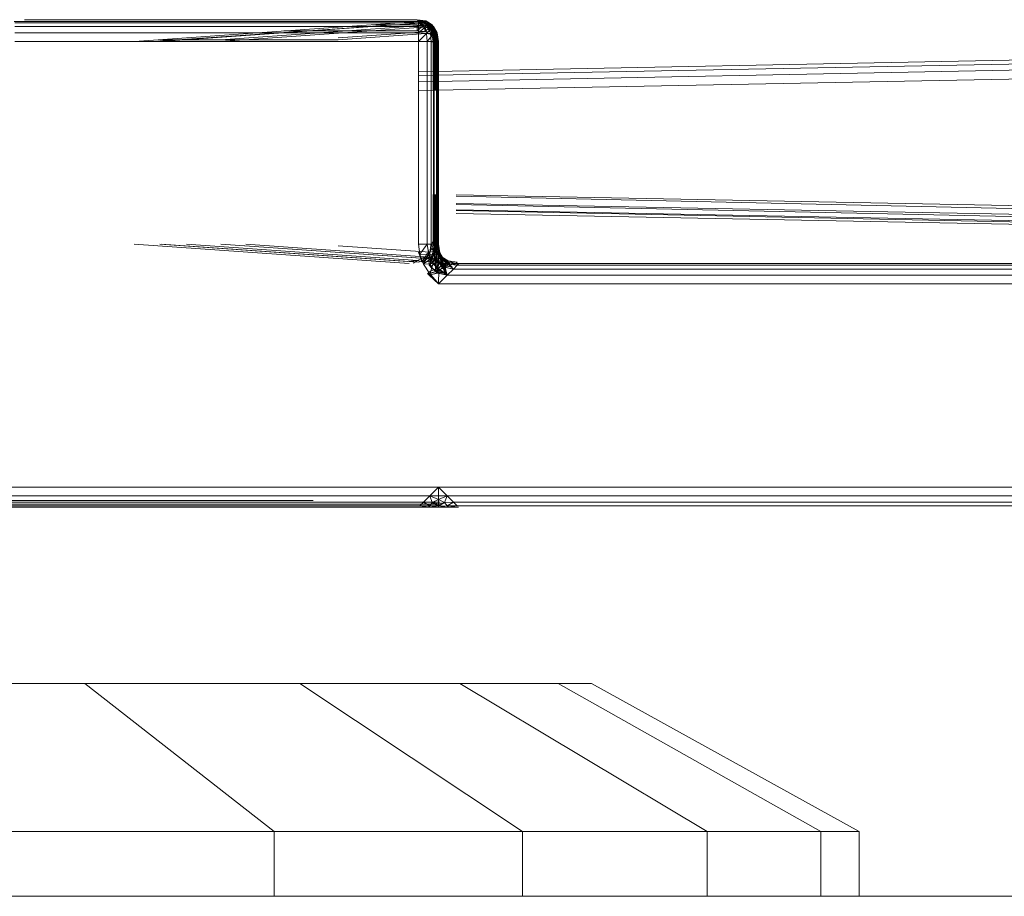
# Model space of a CAD drawing. Header units: millimetres. Extents: x 1 to 3476, y -521 to 159.
# Tile 44 of 130: x 1201 to 1231, y 133 to 159. Entities that reach past the tile are written whole.
import ezdxf

# ---------------------------------------------------------------- set-up
doc = ezdxf.new("R2010")
doc.units = ezdxf.units.MM
doc.layers.add('VG491211CA_dwg', color=8, linetype='Continuous', lineweight=9)

# ---------------------------------------------------------------- blocks, each defined once
blk = doc.blocks.new('VG491211CA_dwg-300031-Północ')
at = {"color": 18, "lineweight": 9}
for p, q in [((-693.946, 158.863), (-706.089, 158.861)), ((-706.072, 158.861), (-693.946, 158.863)), ((-693.946, 158.862), (-706.072, 158.862)), ((-693.946, 158.825), (-706.072, 158.825)), ((-693.986, 158.916), (-705.774, 158.915)), ((-693.986, 158.916), (-705.741, 158.916)), ((-705.741, 158.915), (-693.986, 158.916)), ((-702.477, 158.262), (-693.946, 158.863)), ((-693.946, 158.863), (-702.475, 158.262)), ((-701.917, 158.262), (-693.779, 158.818)), ((-693.779, 158.818), (-701.915, 158.262)), ((-701.674, 158.262), (-693.779, 158.818)), ((-693.779, 158.818), (-701.672, 158.262)), ((-693.724, 158.879), (-693.986, 158.916)), ((-693.986, 158.916), (-693.652, 158.838)), ((-693.986, 158.916), (-693.652, 158.838)), ((-693.986, 158.916), (-693.724, 158.879)), ((-693.986, 158.916), (-693.724, 158.878)), ((-693.724, 158.878), (-693.986, 158.916)), ((-693.986, 158.916), (-693.742, 158.841)), ((-693.986, 158.916), (-693.742, 158.841)), ((-693.742, 158.841), (-693.986, 158.878)), ((-693.986, 158.878), (-693.78, 158.747)), ((-693.986, 158.878), (-693.78, 158.747)), ((-693.986, 158.878), (-693.742, 158.841)), ((-693.683, 158.825), (-693.946, 158.863)), ((-693.946, 158.863), (-693.612, 158.784)), ((-693.946, 158.863), (-693.779, 158.818)), ((-693.779, 158.818), (-693.946, 158.863)), ((-693.946, 158.863), (-693.612, 158.784)), ((-693.946, 158.863), (-693.683, 158.825)), ((-693.683, 158.825), (-693.946, 158.862)), ((-693.946, 158.862), (-693.683, 158.825)), ((-693.946, 158.825), (-693.946, 158.862)), ((-693.946, 158.862), (-693.702, 158.787)), ((-693.946, 158.862), (-693.702, 158.787)), ((-616.667, 158.847), (-693.946, 157.353)), ((-693.946, 158.825), (-693.946, 158.712)), ((-693.946, 158.712), (-693.946, 158.825)), ((-693.946, 158.825), (-693.74, 158.693)), ((-693.946, 158.825), (-693.702, 158.787)), ((-693.702, 158.787), (-693.946, 158.825)), ((-693.946, 158.825), (-693.74, 158.693)), ((-693.652, 158.838), (-693.819, 158.872)), ((-693.819, 158.872), (-693.604, 158.745)), ((-693.819, 158.872), (-693.699, 158.754)), ((-693.699, 158.754), (-693.819, 158.872)), ((-693.819, 158.872), (-693.604, 158.745)), ((-693.819, 158.872), (-693.652, 158.838)), ((-693.742, 158.841), (-693.78, 158.747)), ((-693.78, 158.747), (-693.742, 158.841)), ((-693.612, 158.784), (-693.779, 158.818)), ((-693.779, 158.818), (-693.564, 158.691)), ((-693.779, 158.818), (-693.66, 158.701)), ((-693.66, 158.701), (-693.779, 158.818)), ((-693.779, 158.818), (-693.564, 158.691)), ((-693.779, 158.818), (-693.612, 158.784)), ((-693.724, 158.878), (-693.742, 158.841)), ((-693.742, 158.841), (-693.724, 158.878)), ((-693.555, 158.747), (-693.742, 158.841)), ((-693.742, 158.841), (-693.611, 158.691)), ((-693.742, 158.841), (-693.611, 158.691)), ((-693.742, 158.841), (-693.555, 158.747)), ((-693.536, 158.766), (-693.724, 158.879)), ((-693.724, 158.879), (-693.533, 158.75)), ((-693.724, 158.879), (-693.652, 158.838)), ((-693.652, 158.838), (-693.724, 158.879)), ((-693.724, 158.879), (-693.533, 158.75)), ((-693.724, 158.879), (-693.536, 158.766)), ((-693.724, 158.878), (-693.536, 158.766)), ((-693.536, 158.766), (-693.724, 158.878)), ((-693.724, 158.878), (-693.555, 158.747)), ((-693.724, 158.878), (-693.555, 158.747)), ((-693.702, 158.787), (-693.683, 158.825)), ((-693.683, 158.825), (-693.702, 158.787)), ((-693.496, 158.712), (-693.683, 158.825)), ((-693.683, 158.825), (-693.493, 158.696)), ((-693.683, 158.825), (-693.612, 158.784)), ((-693.612, 158.784), (-693.683, 158.825)), ((-693.683, 158.825), (-693.493, 158.696)), ((-693.683, 158.825), (-693.496, 158.712)), ((-693.496, 158.712), (-693.683, 158.825)), ((-693.683, 158.825), (-693.496, 158.712)), ((-693.683, 158.825), (-693.515, 158.693)), ((-693.683, 158.825), (-693.515, 158.693)), ((-693.533, 158.75), (-693.652, 158.838)), ((-693.652, 158.838), (-693.53, 158.701)), ((-693.652, 158.838), (-693.604, 158.745)), ((-693.604, 158.745), (-693.652, 158.838)), ((-693.652, 158.838), (-693.53, 158.701)), ((-693.652, 158.838), (-693.533, 158.75)), ((-693.946, 158.712), (-706.072, 158.712)), ((-706.072, 158.525), (-693.946, 158.525)), ((-699.885, 158.316), (-693.699, 158.754)), ((-699.884, 158.316), (-693.699, 158.754)), ((-699.884, 158.262), (-693.66, 158.701)), ((-699.883, 158.262), (-693.66, 158.701)), ((-693.946, 158.525), (-698.749, 158.525)), ((-697.988, 158.578), (-693.986, 158.578)), ((-693.986, 158.578), (-697.988, 158.578)), ((-693.627, 158.564), (-696.361, 158.37)), ((-696.361, 158.37), (-693.627, 158.564)), ((-696.087, 158.712), (-693.946, 158.712)), ((-693.986, 158.766), (-695.327, 158.766)), ((-695.327, 158.766), (-693.986, 158.766)), ((-693.986, 158.578), (-693.986, 158.766)), ((-693.986, 158.766), (-693.986, 158.578)), ((-693.78, 158.747), (-693.986, 158.766)), ((-693.986, 158.766), (-693.78, 158.747)), ((-693.986, 158.578), (-693.78, 158.747)), ((-693.986, 158.578), (-693.78, 158.747)), ((-693.986, 158.578), (-693.742, 158.559)), ((-616.669, 158.734), (-693.946, 157.241)), ((-693.946, 158.712), (-693.946, 158.525)), ((-693.946, 158.525), (-693.946, 158.712)), ((-693.946, 158.712), (-693.74, 158.693)), ((-693.74, 158.693), (-693.946, 158.712)), ((-693.946, 158.525), (-693.74, 158.693)), ((-693.946, 158.525), (-693.74, 158.693)), ((-693.946, 157.053), (-616.669, 158.547)), ((-693.946, 158.262), (-693.946, 158.525)), ((-693.946, 158.525), (-693.702, 158.506)), ((-693.611, 158.691), (-693.78, 158.747)), ((-693.78, 158.747), (-693.742, 158.559)), ((-693.742, 158.559), (-693.78, 158.747)), ((-693.78, 158.747), (-693.611, 158.691)), ((-693.742, 158.559), (-693.611, 158.691)), ((-693.742, 158.559), (-693.611, 158.691)), ((-693.74, 158.693), (-693.702, 158.787)), ((-693.702, 158.787), (-693.74, 158.693)), ((-693.702, 158.506), (-693.74, 158.693)), ((-693.74, 158.693), (-693.571, 158.637)), ((-693.571, 158.637), (-693.74, 158.693)), ((-693.74, 158.693), (-693.702, 158.506)), ((-693.702, 158.787), (-693.571, 158.637)), ((-693.702, 158.787), (-693.515, 158.693)), ((-693.515, 158.693), (-693.702, 158.787)), ((-693.702, 158.787), (-693.571, 158.637)), ((-693.702, 158.506), (-693.571, 158.637)), ((-693.702, 158.506), (-693.571, 158.637)), ((-693.699, 158.754), (-693.604, 158.745)), ((-693.604, 158.745), (-693.699, 158.754)), ((-693.699, 158.754), (-693.627, 158.564)), ((-693.627, 158.564), (-693.699, 158.754)), ((-693.533, 158.548), (-693.699, 158.754)), ((-693.699, 158.754), (-693.533, 158.548)), ((-693.66, 158.701), (-693.564, 158.691)), ((-693.564, 158.691), (-693.66, 158.701)), ((-693.588, 158.51), (-693.66, 158.701)), ((-693.66, 158.701), (-693.588, 158.51)), ((-693.66, 158.701), (-693.493, 158.494)), ((-693.493, 158.494), (-693.66, 158.701)), ((-693.493, 158.696), (-693.612, 158.784)), ((-693.612, 158.784), (-693.49, 158.648)), ((-693.612, 158.784), (-693.564, 158.691)), ((-693.564, 158.691), (-693.612, 158.784)), ((-693.612, 158.784), (-693.49, 158.648)), ((-693.612, 158.784), (-693.493, 158.696)), ((-693.555, 158.747), (-693.611, 158.691)), ((-693.611, 158.691), (-693.555, 158.747)), ((-693.555, 158.522), (-693.611, 158.691)), ((-693.461, 158.559), (-693.611, 158.691)), ((-693.461, 158.559), (-693.611, 158.691)), ((-693.604, 158.745), (-693.53, 158.701)), ((-693.53, 158.701), (-693.604, 158.745)), ((-693.533, 158.548), (-693.604, 158.745)), ((-693.604, 158.745), (-693.533, 158.548)), ((-693.571, 158.637), (-693.515, 158.693)), ((-693.515, 158.693), (-693.571, 158.637)), ((-693.421, 158.506), (-693.571, 158.637)), ((-693.571, 158.637), (-693.515, 158.468)), ((-693.421, 158.506), (-693.571, 158.637)), ((-693.564, 158.691), (-693.49, 158.648)), ((-693.49, 158.648), (-693.564, 158.691)), ((-693.564, 158.691), (-693.493, 158.494)), ((-693.493, 158.494), (-693.564, 158.691)), ((-693.536, 158.766), (-693.555, 158.747)), ((-693.555, 158.747), (-693.536, 158.766)), ((-693.461, 158.559), (-693.555, 158.747)), ((-693.424, 158.578), (-693.555, 158.747)), ((-693.555, 158.747), (-693.461, 158.559)), ((-693.424, 158.578), (-693.555, 158.747)), ((-693.555, 158.522), (-693.461, 158.559)), ((-693.461, 158.559), (-693.555, 158.522)), ((-693.424, 158.316), (-693.555, 158.522)), ((-693.424, 158.316), (-693.555, 158.522)), ((-693.533, 158.75), (-693.536, 158.766)), ((-693.536, 158.766), (-693.533, 158.75)), ((-693.424, 158.578), (-693.536, 158.766)), ((-693.536, 158.766), (-693.424, 158.578)), ((-693.536, 158.766), (-693.424, 158.578)), ((-693.424, 158.578), (-693.536, 158.766)), ((-693.536, 158.766), (-693.437, 158.555)), ((-693.437, 158.555), (-693.536, 158.766)), ((-693.53, 158.701), (-693.533, 158.75)), ((-693.533, 158.75), (-693.53, 158.701)), ((-693.533, 158.75), (-693.437, 158.555)), ((-693.437, 158.555), (-693.533, 158.75)), ((-693.533, 158.548), (-693.53, 158.701)), ((-693.533, 158.548), (-693.53, 158.701)), ((-693.463, 158.514), (-693.533, 158.548)), ((-693.44, 158.312), (-693.533, 158.548)), ((-693.533, 158.548), (-693.463, 158.514)), ((-693.533, 158.548), (-693.44, 158.312)), ((-693.53, 158.701), (-693.463, 158.514)), ((-693.463, 158.514), (-693.53, 158.701)), ((-693.437, 158.555), (-693.53, 158.701)), ((-693.437, 158.555), (-693.53, 158.701)), ((-693.515, 158.693), (-693.496, 158.712)), ((-693.496, 158.712), (-693.515, 158.693)), ((-693.515, 158.693), (-693.421, 158.506)), ((-693.383, 158.525), (-693.515, 158.693)), ((-693.421, 158.506), (-693.515, 158.693)), ((-693.383, 158.525), (-693.515, 158.693)), ((-693.493, 158.696), (-693.496, 158.712)), ((-693.496, 158.712), (-693.493, 158.696)), ((-693.496, 158.712), (-693.383, 158.525)), ((-693.383, 158.525), (-693.496, 158.712)), ((-693.383, 158.525), (-693.496, 158.712)), ((-693.496, 158.712), (-693.383, 158.525)), ((-693.396, 158.501), (-693.496, 158.712)), ((-693.496, 158.712), (-693.396, 158.501)), ((-693.49, 158.648), (-693.493, 158.696)), ((-693.493, 158.696), (-693.49, 158.648)), ((-693.396, 158.501), (-693.493, 158.696)), ((-693.493, 158.696), (-693.396, 158.501)), ((-693.493, 158.494), (-693.49, 158.648)), ((-693.493, 158.494), (-693.49, 158.648)), ((-693.423, 158.461), (-693.49, 158.648)), ((-693.49, 158.648), (-693.423, 158.461)), ((-693.396, 158.501), (-693.49, 158.648)), ((-693.396, 158.501), (-693.49, 158.648)), ((-693.437, 158.555), (-693.463, 158.514)), ((-693.463, 158.514), (-693.437, 158.555)), ((-693.461, 158.559), (-693.424, 158.578)), ((-693.424, 158.578), (-693.461, 158.559)), ((-693.424, 158.316), (-693.461, 158.559)), ((-693.386, 158.316), (-693.461, 158.559)), ((-693.461, 158.559), (-693.424, 158.316)), ((-693.386, 158.316), (-693.461, 158.559)), ((-693.424, 158.578), (-693.437, 158.555)), ((-693.437, 158.555), (-693.424, 158.578)), ((-693.437, 158.555), (-693.4, 158.315)), ((-693.4, 158.315), (-693.437, 158.555)), ((-693.386, 158.316), (-693.424, 158.578)), ((-693.424, 158.578), (-693.386, 158.316)), ((-693.424, 158.578), (-693.386, 158.316)), ((-693.386, 158.316), (-693.424, 158.578)), ((-693.424, 158.578), (-693.4, 158.315)), ((-693.4, 158.315), (-693.424, 158.578)), ((-693.383, 158.525), (-693.421, 158.506)), ((-693.421, 158.506), (-693.383, 158.525)), ((-693.396, 158.501), (-693.383, 158.525)), ((-693.383, 158.525), (-693.396, 158.501)), ((-693.383, 158.525), (-693.346, 158.262)), ((-693.346, 158.262), (-693.383, 158.525)), ((-693.346, 158.262), (-693.383, 158.525)), ((-693.383, 158.525), (-693.346, 158.262)), ((-693.359, 158.261), (-693.383, 158.525)), ((-693.383, 158.525), (-693.359, 158.261)), ((-706.072, 158.262), (-693.946, 158.262)), ((-701.714, 158.316), (-696.361, 158.316)), ((-696.361, 158.315), (-693.588, 158.51)), ((-693.588, 158.51), (-696.361, 158.315)), ((-693.946, 158.262), (-693.702, 158.506)), ((-693.946, 156.791), (-616.667, 158.284)), ((-693.946, 158.262), (-693.946, 152.176)), ((-693.683, 158.262), (-693.946, 158.262)), ((-693.702, 158.506), (-693.515, 158.468)), ((-693.702, 158.506), (-693.683, 158.262)), ((-693.683, 158.262), (-693.515, 158.468)), ((-693.683, 158.262), (-693.683, 152.176)), ((-693.496, 158.262), (-693.683, 158.262)), ((-693.565, 158.246), (-693.588, 158.51)), ((-693.588, 158.51), (-693.564, 158.246)), ((-693.493, 158.494), (-693.588, 158.51)), ((-693.469, 158.253), (-693.588, 158.51)), ((-693.565, 158.246), (-693.565, 156.798)), ((-693.564, 158.246), (-693.469, 158.253)), ((-693.564, 152.192), (-693.564, 158.246)), ((-693.424, 158.316), (-693.536, 158.316)), ((-693.536, 158.316), (-693.424, 158.316)), ((-693.421, 158.506), (-693.515, 158.468)), ((-693.515, 158.468), (-693.421, 158.506)), ((-693.515, 158.468), (-693.496, 158.262)), ((-693.383, 158.262), (-693.515, 158.468)), ((-693.515, 158.468), (-693.496, 158.262)), ((-693.383, 158.262), (-693.515, 158.468)), ((-693.508, 158.307), (-693.44, 158.312)), ((-693.44, 158.312), (-693.508, 158.307)), ((-693.508, 156.799), (-693.508, 158.307)), ((-693.508, 158.307), (-693.508, 156.847)), ((-693.496, 158.262), (-693.496, 156.8)), ((-693.496, 158.262), (-693.383, 158.262)), ((-693.383, 158.262), (-693.496, 158.262)), ((-693.496, 158.262), (-693.496, 152.176)), ((-693.493, 158.494), (-693.423, 158.461)), ((-693.493, 158.494), (-693.401, 158.258)), ((-693.493, 158.494), (-693.469, 158.253)), ((-693.423, 158.461), (-693.493, 158.494)), ((-693.4, 158.258), (-693.493, 158.494)), ((-693.469, 158.253), (-693.493, 158.494)), ((-693.401, 158.258), (-693.469, 158.253)), ((-693.469, 158.253), (-693.4, 158.258)), ((-693.469, 158.253), (-693.469, 156.8)), ((-693.469, 152.185), (-693.469, 158.253)), ((-693.463, 158.514), (-693.44, 158.312)), ((-693.44, 158.312), (-693.463, 158.514)), ((-693.4, 158.315), (-693.463, 158.514)), ((-693.4, 158.315), (-693.463, 158.514)), ((-693.44, 158.312), (-693.4, 158.315)), ((-693.4, 158.315), (-693.44, 158.312)), ((-693.44, 158.312), (-693.44, 156.801)), ((-693.44, 156.848), (-693.44, 158.312)), ((-693.424, 156.801), (-693.424, 158.316)), ((-693.386, 158.316), (-693.424, 158.316)), ((-693.424, 158.316), (-693.424, 156.849)), ((-693.424, 158.316), (-693.386, 158.316)), ((-693.423, 158.461), (-693.396, 158.501)), ((-693.396, 158.501), (-693.423, 158.461)), ((-693.401, 158.258), (-693.423, 158.461)), ((-693.423, 158.461), (-693.4, 158.258)), ((-693.359, 158.261), (-693.423, 158.461)), ((-693.359, 158.261), (-693.423, 158.461)), ((-693.421, 158.506), (-693.383, 158.262)), ((-693.346, 158.262), (-693.421, 158.506)), ((-693.383, 158.262), (-693.421, 158.506)), ((-693.346, 158.262), (-693.421, 158.506)), ((-693.359, 158.261), (-693.401, 158.258)), ((-693.401, 156.801), (-693.401, 158.258)), ((-693.4, 158.315), (-693.386, 158.316)), ((-693.386, 158.316), (-693.4, 158.315)), ((-693.4, 158.315), (-693.4, 156.801)), ((-693.4, 156.849), (-693.4, 158.315)), ((-693.4, 158.258), (-693.359, 158.261)), ((-693.4, 158.258), (-693.4, 152.18)), ((-693.359, 158.261), (-693.396, 158.501)), ((-693.396, 158.501), (-693.359, 158.261)), ((-693.386, 156.802), (-693.386, 158.316)), ((-693.386, 158.316), (-693.386, 156.802)), ((-693.386, 156.849), (-693.386, 158.316)), ((-693.386, 158.316), (-693.386, 156.849)), ((-693.383, 158.262), (-693.383, 156.802)), ((-693.383, 158.262), (-693.346, 158.262)), ((-693.383, 152.176), (-693.383, 158.262)), ((-693.346, 158.262), (-693.383, 158.262)), ((-693.346, 158.262), (-693.359, 158.261)), ((-693.359, 158.261), (-693.346, 158.262)), ((-693.359, 156.802), (-693.359, 158.261)), ((-693.359, 158.261), (-693.359, 152.177)), ((-693.346, 156.802), (-693.346, 158.262)), ((-693.346, 158.262), (-693.346, 156.802)), ((-693.346, 152.176), (-693.346, 158.262)), ((-693.346, 158.262), (-693.346, 152.176)), ((-693.565, 153.667), (-693.565, 152.192)), ((-693.508, 152.238), (-693.508, 153.666)), ((-693.508, 153.666), (-693.508, 152.238)), ((-693.496, 153.666), (-693.496, 152.176)), ((-693.469, 153.665), (-693.469, 152.185)), ((-693.44, 153.665), (-693.44, 152.233)), ((-693.44, 152.233), (-693.44, 153.665)), ((-693.424, 152.23), (-693.424, 153.664)), ((-693.424, 153.664), (-693.424, 152.23)), ((-693.401, 152.18), (-693.401, 153.664)), ((-693.4, 153.664), (-693.4, 152.231)), ((-693.4, 152.231), (-693.4, 153.664)), ((-693.386, 152.23), (-693.386, 153.664)), ((-693.386, 153.664), (-693.386, 152.23)), ((-693.386, 152.23), (-693.386, 153.664)), ((-693.386, 153.664), (-693.386, 152.23)), ((-693.383, 153.663), (-693.383, 152.176)), ((-693.359, 152.177), (-693.359, 153.663)), ((-693.346, 152.176), (-693.346, 153.663)), ((-693.346, 153.663), (-693.346, 152.176)), ((-616.072, 152.169), (-692.813, 153.652)), ((-616.597, 151.917), (-692.813, 153.614)), ((-616.597, 151.917), (-692.813, 153.39)), ((-616.972, 151.737), (-692.813, 153.362)), ((-692.813, 153.202), (-616.972, 151.737)), ((-692.813, 153.186), (-617.197, 151.629)), ((-692.813, 153.09), (-617.197, 151.629)), ((-694.225, 151.594), (-702.482, 152.176)), ((-702.48, 152.176), (-694.225, 151.594)), ((-694.263, 151.648), (-701.713, 152.176)), ((-701.712, 152.176), (-694.263, 151.648)), ((-693.936, 151.63), (-701.678, 152.176)), ((-701.676, 152.176), (-693.936, 151.631)), ((-693.974, 151.684), (-700.912, 152.176)), ((-700.911, 152.176), (-693.974, 151.684)), ((-693.729, 151.742), (-699.886, 152.176)), ((-699.884, 152.176), (-693.73, 151.742)), ((-693.768, 151.796), (-699.131, 152.176)), ((-699.13, 152.176), (-693.768, 151.796)), ((-693.606, 151.929), (-696.361, 152.123)), ((-696.361, 152.123), (-693.606, 151.929)), ((-693.946, 152.176), (-693.683, 152.176)), ((-693.946, 152.176), (-693.908, 151.876)), ((-693.683, 152.176), (-693.908, 151.876)), ((-693.683, 152.176), (-693.496, 152.176)), ((-693.683, 152.176), (-693.63, 151.862)), ((-693.496, 152.176), (-693.63, 151.862)), ((-693.606, 151.929), (-693.565, 152.192)), ((-693.564, 152.192), (-693.606, 151.929)), ((-693.469, 152.185), (-693.564, 152.192)), ((-693.564, 152.192), (-693.508, 151.953)), ((-693.536, 152.23), (-693.424, 152.23)), ((-693.424, 152.23), (-693.536, 152.23)), ((-693.385, 151.946), (-693.536, 152.23)), ((-693.536, 152.23), (-693.385, 151.946)), ((-693.44, 152.233), (-693.508, 152.238)), ((-693.508, 152.238), (-693.44, 152.233)), ((-693.508, 152.238), (-693.444, 152.014)), ((-693.508, 152.238), (-693.443, 152.011)), ((-693.469, 152.185), (-693.508, 151.952)), ((-693.508, 151.953), (-693.469, 152.185)), ((-693.383, 152.176), (-693.496, 152.176)), ((-693.496, 152.176), (-693.383, 152.176)), ((-693.496, 152.176), (-693.459, 151.856)), ((-693.496, 152.176), (-693.345, 151.893)), ((-693.496, 152.176), (-693.459, 151.856)), ((-693.345, 151.893), (-693.496, 152.176)), ((-693.469, 152.185), (-693.401, 152.18)), ((-693.4, 152.18), (-693.469, 152.185)), ((-693.469, 152.185), (-693.403, 151.956)), ((-693.469, 152.185), (-693.404, 151.958)), ((-693.44, 152.233), (-693.444, 152.014)), ((-693.4, 152.231), (-693.444, 152.014)), ((-693.443, 152.011), (-693.44, 152.233)), ((-693.4, 152.231), (-693.443, 152.011)), ((-693.4, 152.231), (-693.44, 152.233)), ((-693.44, 152.233), (-693.4, 152.231)), ((-693.424, 152.23), (-693.386, 152.23)), ((-693.386, 152.23), (-693.424, 152.23)), ((-693.385, 151.946), (-693.424, 152.23)), ((-693.349, 151.967), (-693.424, 152.23)), ((-693.424, 152.23), (-693.385, 151.946)), ((-693.424, 152.23), (-693.349, 151.967)), ((-693.4, 152.18), (-693.404, 151.958)), ((-693.359, 152.177), (-693.404, 151.958)), ((-693.403, 151.956), (-693.401, 152.18)), ((-693.359, 152.177), (-693.403, 151.956)), ((-693.401, 152.18), (-693.359, 152.177)), ((-693.386, 152.23), (-693.4, 152.231)), ((-693.4, 152.231), (-693.386, 152.23)), ((-693.4, 152.231), (-693.364, 152.001)), ((-693.364, 151.999), (-693.4, 152.231)), ((-693.359, 152.177), (-693.4, 152.18)), ((-693.386, 152.23), (-693.349, 151.967)), ((-693.349, 151.967), (-693.386, 152.23)), ((-693.386, 152.23), (-693.349, 151.967)), ((-693.349, 151.967), (-693.386, 152.23)), ((-693.386, 152.23), (-693.364, 152.001)), ((-693.386, 152.23), (-693.364, 151.999)), ((-693.346, 152.176), (-693.383, 152.176)), ((-693.383, 152.176), (-693.346, 152.176)), ((-693.383, 152.176), (-693.345, 151.893)), ((-693.383, 152.176), (-693.308, 151.913)), ((-693.345, 151.893), (-693.383, 152.176)), ((-693.308, 151.913), (-693.383, 152.176)), ((-693.359, 152.177), (-693.346, 152.176)), ((-693.346, 152.176), (-693.359, 152.177)), ((-693.323, 151.945), (-693.359, 152.177)), ((-693.359, 152.177), (-693.323, 151.946)), ((-693.346, 152.176), (-693.308, 151.913)), ((-693.308, 151.913), (-693.346, 152.176)), ((-693.346, 152.176), (-693.308, 151.913)), ((-693.308, 151.913), (-693.346, 152.176)), ((-693.346, 152.176), (-693.323, 151.945)), ((-693.346, 152.176), (-693.323, 151.946)), ((-693.768, 151.796), (-693.974, 151.684)), ((-693.974, 151.684), (-693.768, 151.796)), ((-693.949, 151.93), (-693.836, 151.63)), ((-693.836, 151.63), (-693.949, 151.93)), ((-693.936, 151.631), (-693.73, 151.742)), ((-693.729, 151.742), (-693.936, 151.63)), ((-693.908, 151.876), (-693.63, 151.862)), ((-693.796, 151.576), (-693.908, 151.876)), ((-693.908, 151.876), (-693.796, 151.576)), ((-693.63, 151.862), (-693.908, 151.876)), ((-693.671, 151.915), (-693.836, 151.63)), ((-693.836, 151.63), (-693.671, 151.915)), ((-693.82, 151.642), (-693.768, 151.796)), ((-693.768, 151.796), (-693.82, 151.642)), ((-693.627, 151.772), (-693.82, 151.642)), ((-693.82, 151.642), (-693.628, 151.771)), ((-693.796, 151.576), (-693.63, 151.862)), ((-693.63, 151.862), (-693.796, 151.576)), ((-693.73, 151.742), (-693.781, 151.589)), ((-693.781, 151.589), (-693.729, 151.742)), ((-693.628, 151.771), (-693.768, 151.796)), ((-693.768, 151.796), (-693.627, 151.772)), ((-693.73, 151.742), (-693.606, 151.929)), ((-693.73, 151.742), (-693.588, 151.718)), ((-693.606, 151.929), (-693.729, 151.742)), ((-693.588, 151.718), (-693.729, 151.742)), ((-693.671, 151.915), (-693.542, 151.649)), ((-693.542, 151.649), (-693.671, 151.915)), ((-693.645, 151.983), (-693.628, 151.771)), ((-693.645, 151.983), (-693.627, 151.772)), ((-693.63, 151.862), (-693.459, 151.856)), ((-693.502, 151.596), (-693.63, 151.862)), ((-693.63, 151.862), (-693.502, 151.596)), ((-693.459, 151.856), (-693.63, 151.862)), ((-693.449, 151.708), (-693.628, 151.771)), ((-693.628, 151.545), (-693.628, 151.771)), ((-693.627, 151.772), (-693.447, 151.708)), ((-693.627, 151.772), (-693.626, 151.545)), ((-693.606, 151.929), (-693.508, 151.953)), ((-693.606, 151.929), (-693.588, 151.718)), ((-693.606, 151.929), (-693.588, 151.718)), ((-693.588, 151.718), (-693.404, 151.958)), ((-693.403, 151.956), (-693.588, 151.718)), ((-693.588, 151.718), (-693.508, 151.953)), ((-693.508, 151.952), (-693.588, 151.718)), ((-693.547, 152.008), (-693.444, 152.014)), ((-693.443, 152.011), (-693.547, 152.006)), ((-693.499, 151.91), (-693.542, 151.649)), ((-693.542, 151.649), (-693.499, 151.91)), ((-693.508, 151.953), (-693.404, 151.958)), ((-693.403, 151.956), (-693.508, 151.952)), ((-693.502, 151.596), (-693.459, 151.856)), ((-693.459, 151.856), (-693.502, 151.596)), ((-693.385, 151.946), (-693.499, 151.91)), ((-693.499, 151.91), (-693.385, 151.946)), ((-693.386, 151.687), (-693.499, 151.91)), ((-693.499, 151.91), (-693.386, 151.687)), ((-693.459, 151.856), (-693.345, 151.893)), ((-693.345, 151.893), (-693.459, 151.856)), ((-693.459, 151.856), (-693.346, 151.633)), ((-693.459, 151.856), (-693.346, 151.633)), ((-693.444, 152.014), (-693.449, 151.708)), ((-693.291, 151.765), (-693.449, 151.708)), ((-693.447, 151.708), (-693.443, 152.011)), ((-693.447, 151.708), (-693.29, 151.765)), ((-693.444, 152.014), (-693.291, 151.765)), ((-693.444, 152.014), (-693.364, 152.001)), ((-693.29, 151.765), (-693.443, 152.011)), ((-693.364, 151.999), (-693.443, 152.011)), ((-693.404, 151.958), (-693.408, 151.655)), ((-693.407, 151.655), (-693.403, 151.956)), ((-693.404, 151.958), (-693.25, 151.712)), ((-693.404, 151.958), (-693.323, 151.946)), ((-693.25, 151.712), (-693.403, 151.956)), ((-693.323, 151.945), (-693.403, 151.956)), ((-693.385, 151.946), (-693.386, 151.687)), ((-693.385, 151.946), (-693.386, 151.687)), ((-693.386, 151.687), (-693.271, 151.749)), ((-693.271, 151.749), (-693.386, 151.687)), ((-693.349, 151.967), (-693.385, 151.946)), ((-693.385, 151.946), (-693.349, 151.967)), ((-693.271, 151.749), (-693.385, 151.946)), ((-693.236, 151.78), (-693.385, 151.946)), ((-693.385, 151.946), (-693.271, 151.749)), ((-693.385, 151.946), (-693.236, 151.78)), ((-693.364, 152.001), (-693.291, 151.765)), ((-693.364, 152.001), (-693.349, 151.967)), ((-693.29, 151.765), (-693.364, 151.999)), ((-693.349, 151.967), (-693.364, 151.999)), ((-693.349, 151.967), (-693.236, 151.78)), ((-693.236, 151.78), (-693.349, 151.967)), ((-693.349, 151.967), (-693.236, 151.78)), ((-693.236, 151.78), (-693.349, 151.967)), ((-693.349, 151.967), (-693.291, 151.765)), ((-693.349, 151.967), (-693.29, 151.765)), ((-693.345, 151.893), (-693.346, 151.633)), ((-693.345, 151.893), (-693.346, 151.633)), ((-693.345, 151.893), (-693.308, 151.913)), ((-693.308, 151.913), (-693.345, 151.893)), ((-693.345, 151.893), (-693.23, 151.696)), ((-693.345, 151.893), (-693.196, 151.726)), ((-693.23, 151.696), (-693.345, 151.893)), ((-693.196, 151.726), (-693.345, 151.893)), ((-693.323, 151.946), (-693.25, 151.712)), ((-693.323, 151.946), (-693.308, 151.913)), ((-693.25, 151.712), (-693.323, 151.945)), ((-693.308, 151.913), (-693.323, 151.945)), ((-693.196, 151.726), (-693.308, 151.913)), ((-693.308, 151.913), (-693.196, 151.726)), ((-693.308, 151.913), (-693.196, 151.726)), ((-693.196, 151.726), (-693.308, 151.913)), ((-693.308, 151.913), (-693.25, 151.712)), ((-693.308, 151.913), (-693.25, 151.712)), ((-693.236, 151.78), (-693.291, 151.765)), ((-693.291, 151.765), (-693.258, 151.544)), ((-693.291, 151.765), (-693.108, 151.635)), ((-693.29, 151.765), (-693.236, 151.78)), ((-693.256, 151.544), (-693.29, 151.765)), ((-693.108, 151.635), (-693.29, 151.765)), ((-693.271, 151.749), (-693.236, 151.78)), ((-693.236, 151.78), (-693.271, 151.749)), ((-693.186, 151.532), (-693.271, 151.749)), ((-693.078, 151.627), (-693.271, 151.749)), ((-693.271, 151.749), (-693.186, 151.532)), ((-693.271, 151.749), (-693.078, 151.627)), ((-693.25, 151.712), (-693.196, 151.726)), ((-693.196, 151.726), (-693.25, 151.712)), ((-693.049, 151.667), (-693.236, 151.78)), ((-693.236, 151.78), (-693.049, 151.667)), ((-693.049, 151.667), (-693.236, 151.78)), ((-693.236, 151.78), (-693.049, 151.667)), ((-693.236, 151.78), (-693.108, 151.635)), ((-693.078, 151.627), (-693.236, 151.78)), ((-693.108, 151.635), (-693.236, 151.78)), ((-693.236, 151.78), (-693.078, 151.627)), ((-693.196, 151.726), (-693.23, 151.696)), ((-693.23, 151.696), (-693.196, 151.726)), ((-693.008, 151.613), (-693.196, 151.726)), ((-693.196, 151.726), (-693.008, 151.613)), ((-693.008, 151.613), (-693.196, 151.726)), ((-693.196, 151.726), (-693.008, 151.613)), ((-693.196, 151.726), (-693.067, 151.581)), ((-693.038, 151.573), (-693.196, 151.726)), ((-693.067, 151.581), (-693.196, 151.726)), ((-693.196, 151.726), (-693.038, 151.573)), ((-693.974, 151.684), (-694.263, 151.648)), ((-694.263, 151.648), (-693.974, 151.684)), ((-694.105, 151.602), (-693.974, 151.684)), ((-693.974, 151.684), (-694.104, 151.602)), ((-693.82, 151.642), (-693.974, 151.684)), ((-693.974, 151.684), (-693.82, 151.642)), ((-693.836, 151.63), (-693.542, 151.649)), ((-693.542, 151.649), (-693.836, 151.63)), ((-693.502, 151.596), (-693.796, 151.576)), ((-693.796, 151.576), (-693.608, 151.276)), ((-693.588, 151.718), (-693.781, 151.589)), ((-693.781, 151.589), (-693.588, 151.718)), ((-693.372, 151.448), (-693.649, 151.33)), ((-693.648, 151.33), (-693.372, 151.448)), ((-693.628, 151.545), (-693.449, 151.708)), ((-693.42, 151.337), (-693.628, 151.545)), ((-693.447, 151.708), (-693.626, 151.545)), ((-693.626, 151.545), (-693.414, 151.356)), ((-693.608, 151.276), (-693.502, 151.596)), ((-693.608, 151.276), (-693.502, 151.596)), ((-693.588, 151.718), (-693.407, 151.655)), ((-693.588, 151.718), (-693.585, 151.491)), ((-693.408, 151.655), (-693.588, 151.718)), ((-693.586, 151.491), (-693.588, 151.718)), ((-693.586, 151.491), (-693.408, 151.655)), ((-693.374, 151.302), (-693.586, 151.491)), ((-693.407, 151.655), (-693.585, 151.491)), ((-693.585, 151.491), (-693.372, 151.308)), ((-693.542, 151.649), (-693.386, 151.687)), ((-693.386, 151.687), (-693.542, 151.649)), ((-693.372, 151.448), (-693.542, 151.649)), ((-693.542, 151.649), (-693.372, 151.448)), ((-693.502, 151.596), (-693.346, 151.633)), ((-693.346, 151.633), (-693.502, 151.596)), ((-693.331, 151.394), (-693.502, 151.596)), ((-693.502, 151.596), (-693.331, 151.394)), ((-693.449, 151.708), (-693.258, 151.544)), ((-693.42, 151.337), (-693.449, 151.708)), ((-693.414, 151.356), (-693.447, 151.708)), ((-693.256, 151.544), (-693.447, 151.708)), ((-693.258, 151.544), (-693.42, 151.337)), ((-693.414, 151.356), (-693.256, 151.544)), ((-693.25, 151.712), (-693.408, 151.655)), ((-693.408, 151.655), (-693.216, 151.49)), ((-693.374, 151.302), (-693.408, 151.655)), ((-693.407, 151.655), (-693.25, 151.712)), ((-693.372, 151.308), (-693.407, 151.655)), ((-693.215, 151.49), (-693.407, 151.655)), ((-693.386, 151.687), (-693.186, 151.532)), ((-693.372, 151.448), (-693.386, 151.687)), ((-693.372, 151.448), (-693.386, 151.687)), ((-693.186, 151.532), (-693.386, 151.687)), ((-693.216, 151.49), (-693.374, 151.302)), ((-693.186, 151.532), (-693.372, 151.448)), ((-693.372, 151.448), (-693.186, 151.532)), ((-693.372, 151.308), (-693.215, 151.49)), ((-693.124, 151.292), (-693.372, 151.448)), ((-693.372, 151.448), (-693.124, 151.292)), ((-693.23, 151.696), (-693.346, 151.633)), ((-693.346, 151.633), (-693.23, 151.696)), ((-693.346, 151.633), (-693.146, 151.479)), ((-693.331, 151.394), (-693.346, 151.633)), ((-693.331, 151.394), (-693.346, 151.633)), ((-693.146, 151.479), (-693.346, 151.633)), ((-693.146, 151.479), (-693.331, 151.394)), ((-693.331, 151.394), (-693.146, 151.479)), ((-693.108, 151.635), (-693.258, 151.544)), ((-693.258, 151.544), (-692.939, 151.48)), ((-693.13, 151.292), (-693.258, 151.544)), ((-693.256, 151.544), (-693.108, 151.635)), ((-693.124, 151.292), (-693.256, 151.544)), ((-692.936, 151.48), (-693.256, 151.544)), ((-693.25, 151.712), (-693.216, 151.49)), ((-693.25, 151.712), (-693.067, 151.581)), ((-693.215, 151.49), (-693.25, 151.712)), ((-693.067, 151.581), (-693.25, 151.712)), ((-693.146, 151.479), (-693.23, 151.696)), ((-693.038, 151.573), (-693.23, 151.696)), ((-693.23, 151.696), (-693.146, 151.479)), ((-693.23, 151.696), (-693.038, 151.573)), ((-693.067, 151.581), (-693.216, 151.49)), ((-693.216, 151.49), (-692.896, 151.426)), ((-693.083, 151.238), (-693.216, 151.49)), ((-693.215, 151.49), (-693.067, 151.581)), ((-693.081, 151.238), (-693.215, 151.49)), ((-692.895, 151.426), (-693.215, 151.49)), ((-693.186, 151.532), (-693.078, 151.627)), ((-693.078, 151.627), (-693.186, 151.532)), ((-693.186, 151.532), (-692.936, 151.48)), ((-693.124, 151.292), (-693.186, 151.532)), ((-692.936, 151.48), (-693.186, 151.532)), ((-693.146, 151.479), (-693.038, 151.573)), ((-693.038, 151.573), (-693.146, 151.479)), ((-693.146, 151.479), (-692.896, 151.426)), ((-693.083, 151.238), (-693.146, 151.479)), ((-692.896, 151.426), (-693.146, 151.479)), ((-693.049, 151.667), (-693.108, 151.635)), ((-693.108, 151.635), (-693.049, 151.667)), ((-693.108, 151.635), (-692.939, 151.48)), ((-693.108, 151.635), (-692.824, 151.592)), ((-692.936, 151.48), (-693.108, 151.635)), ((-692.824, 151.592), (-693.108, 151.635)), ((-693.083, 151.238), (-692.896, 151.426)), ((-693.078, 151.627), (-693.049, 151.667)), ((-693.049, 151.667), (-693.078, 151.627)), ((-692.936, 151.48), (-693.078, 151.627)), ((-692.824, 151.592), (-693.078, 151.627)), ((-693.078, 151.627), (-692.936, 151.48)), ((-693.008, 151.613), (-693.067, 151.581)), ((-693.067, 151.581), (-693.008, 151.613)), ((-693.067, 151.581), (-692.896, 151.426)), ((-693.067, 151.581), (-692.813, 151.543)), ((-692.895, 151.426), (-693.067, 151.581)), ((-692.813, 151.543), (-693.067, 151.581)), ((-692.786, 151.63), (-693.049, 151.667)), ((-693.049, 151.667), (-692.786, 151.63)), ((-692.786, 151.63), (-693.049, 151.667)), ((-693.049, 151.667), (-692.786, 151.63)), ((-693.049, 151.667), (-692.824, 151.592)), ((-692.824, 151.592), (-693.049, 151.667)), ((-692.824, 151.592), (-693.049, 151.667)), ((-693.049, 151.667), (-692.824, 151.592)), ((-693.038, 151.573), (-693.008, 151.613)), ((-693.008, 151.613), (-693.038, 151.573)), ((-692.896, 151.426), (-693.038, 151.573)), ((-692.783, 151.538), (-693.038, 151.573)), ((-693.038, 151.573), (-692.896, 151.426)), ((-693.038, 151.573), (-692.813, 151.543)), ((-692.746, 151.576), (-693.008, 151.613)), ((-693.008, 151.613), (-692.746, 151.576)), ((-693.008, 151.613), (-692.746, 151.576)), ((-692.746, 151.576), (-693.008, 151.613)), ((-693.008, 151.613), (-692.813, 151.548)), ((-692.783, 151.538), (-693.008, 151.613)), ((-692.813, 151.549), (-693.008, 151.613)), ((-693.008, 151.613), (-692.813, 151.548)), ((-692.783, 151.538), (-692.896, 151.426)), ((-692.896, 151.426), (-616.672, 151.426)), ((-692.786, 151.63), (-692.824, 151.592)), ((-616.334, 151.592), (-692.824, 151.592)), ((-692.786, 151.63), (-692.813, 151.602)), ((-692.813, 151.602), (-692.786, 151.63)), ((-692.813, 151.603), (-692.786, 151.63)), ((-692.783, 151.538), (-692.746, 151.576)), ((-692.746, 151.576), (-692.783, 151.538)), ((-692.746, 151.576), (-692.783, 151.538)), ((-692.783, 151.538), (-692.746, 151.576)), ((-616.672, 151.538), (-692.783, 151.538)), ((-693.42, 151.337), (-693.672, 151.293)), ((-693.398, 151.03), (-693.672, 151.293)), ((-693.666, 151.293), (-693.414, 151.356)), ((-693.666, 151.293), (-693.386, 151.03)), ((-693.386, 151.03), (-693.649, 151.33)), ((-693.648, 151.33), (-693.386, 151.03)), ((-693.374, 151.302), (-693.626, 151.24)), ((-693.346, 150.976), (-693.626, 151.24)), ((-693.623, 151.24), (-693.372, 151.308)), ((-693.623, 151.24), (-693.342, 150.976)), ((-693.331, 151.394), (-693.608, 151.276)), ((-693.608, 151.276), (-693.331, 151.394)), ((-693.346, 150.976), (-693.608, 151.276)), ((-693.608, 151.276), (-693.346, 150.976)), ((-693.13, 151.292), (-693.42, 151.337)), ((-693.414, 151.356), (-693.124, 151.292)), ((-693.083, 151.238), (-693.374, 151.302)), ((-693.372, 151.308), (-693.081, 151.238)), ((-693.346, 150.976), (-693.331, 151.394)), ((-693.346, 150.976), (-693.083, 151.238)), ((-693.083, 151.238), (-693.331, 151.394)), ((-693.331, 151.394), (-693.083, 151.238)), ((-693.083, 151.238), (-616.672, 151.238)), ((-693.346, 150.976), (-616.672, 150.976)), ((-693.346, 144.873), (-706.672, 144.873)), ((-693.608, 144.61), (-693.346, 144.873)), ((-693.346, 144.873), (-693.608, 144.61)), ((-693.083, 144.61), (-693.346, 144.873)), ((-693.346, 144.873), (-693.346, 144.497)), ((-616.072, 144.873), (-693.346, 144.873)), ((-693.083, 144.61), (-706.626, 144.61)), ((-706.626, 144.364), (-693.297, 144.364)), ((-693.296, 144.423), (-706.625, 144.423)), ((-693.296, 144.423), (-706.625, 144.423)), ((-706.41, 144.61), (-693.608, 144.61)), ((-693.608, 144.61), (-706.41, 144.61)), ((-697.107, 144.476), (-706.343, 144.476)), ((-693.796, 144.423), (-706.222, 144.423)), ((-706.222, 144.423), (-693.796, 144.423)), ((-693.908, 144.31), (-693.796, 144.423)), ((-693.796, 144.423), (-693.908, 144.31)), ((-693.796, 144.423), (-693.608, 144.61)), ((-693.608, 144.61), (-693.796, 144.423)), ((-693.531, 144.408), (-693.796, 144.423)), ((-693.796, 144.423), (-693.531, 144.408)), ((-693.796, 144.423), (-693.607, 144.31)), ((-693.607, 144.31), (-693.796, 144.423)), ((-693.608, 144.61), (-693.531, 144.408)), ((-693.608, 144.61), (-693.346, 144.497)), ((-693.346, 144.497), (-693.608, 144.61)), ((-693.608, 144.61), (-693.531, 144.408)), ((-693.531, 144.408), (-693.607, 144.31)), ((-693.607, 144.31), (-693.531, 144.408)), ((-693.531, 144.408), (-693.346, 144.497)), ((-693.346, 144.497), (-693.531, 144.408)), ((-693.346, 144.37), (-693.531, 144.408)), ((-693.531, 144.408), (-693.346, 144.37)), ((-693.531, 144.408), (-693.346, 144.297)), ((-693.346, 144.297), (-693.531, 144.408)), ((-693.346, 144.497), (-693.083, 144.61)), ((-693.083, 144.61), (-693.346, 144.497)), ((-693.346, 144.497), (-693.346, 144.37)), ((-693.346, 144.497), (-693.16, 144.408)), ((-693.16, 144.408), (-693.346, 144.497)), ((-693.346, 144.497), (-693.346, 144.37)), ((-693.16, 144.408), (-693.346, 144.37)), ((-693.346, 144.37), (-693.16, 144.408)), ((-693.346, 144.297), (-693.16, 144.408)), ((-693.16, 144.408), (-693.346, 144.297)), ((-693.346, 144.37), (-693.346, 144.297)), ((-693.346, 144.297), (-693.346, 144.37)), ((-693.083, 144.61), (-693.16, 144.408)), ((-693.16, 144.408), (-692.896, 144.423)), ((-693.084, 144.31), (-693.16, 144.408)), ((-693.16, 144.408), (-693.084, 144.31)), ((-693.084, 144.31), (-692.896, 144.423)), ((-692.896, 144.423), (-693.084, 144.31)), ((-692.896, 144.423), (-693.083, 144.61)), ((-616.597, 144.61), (-693.083, 144.61)), ((-616.972, 144.423), (-692.896, 144.423)), ((-692.896, 144.423), (-692.783, 144.31)), ((-706.626, 144.31), (-693.344, 144.31)), ((-706.626, 144.31), (-693.297, 144.31)), ((-693.343, 144.273), (-706.626, 144.273)), ((-706.626, 144.273), (-693.298, 144.273)), ((-706.372, 144.273), (-693.646, 144.273)), ((-693.646, 144.273), (-706.372, 144.273)), ((-706.11, 144.31), (-693.908, 144.31)), ((-693.908, 144.31), (-706.11, 144.31)), ((-693.646, 144.273), (-693.908, 144.31)), ((-693.908, 144.31), (-693.607, 144.31)), ((-693.607, 144.31), (-693.908, 144.31)), ((-693.646, 144.273), (-693.908, 144.31)), ((-693.607, 144.31), (-693.646, 144.273)), ((-693.646, 144.273), (-693.607, 144.31)), ((-693.646, 144.273), (-693.346, 144.273)), ((-693.346, 144.273), (-693.646, 144.273)), ((-693.607, 144.31), (-693.346, 144.297)), ((-693.607, 144.31), (-693.346, 144.273)), ((-693.346, 144.297), (-693.607, 144.31)), ((-693.346, 144.273), (-693.607, 144.31)), ((-693.346, 144.297), (-693.084, 144.31)), ((-693.346, 144.273), (-693.084, 144.31)), ((-693.084, 144.31), (-693.346, 144.297)), ((-693.084, 144.31), (-693.346, 144.273)), ((-693.346, 144.297), (-693.346, 144.273)), ((-693.346, 144.273), (-693.346, 144.297)), ((-693.346, 144.273), (-693.046, 144.273)), ((-693.046, 144.273), (-693.346, 144.273)), ((-693.084, 144.31), (-692.783, 144.31)), ((-693.046, 144.273), (-693.084, 144.31)), ((-693.084, 144.31), (-693.046, 144.273)), ((-693.046, 144.273), (-692.783, 144.31)), ((-692.783, 144.31), (-693.046, 144.273)), ((-692.746, 144.273), (-693.046, 144.273)), ((-692.783, 144.31), (-617.197, 144.31)), ((-711.84, 138.977), (-703.966, 138.977)), ((-703.966, 138.977), (-697.504, 138.977)), ((-703.966, 138.977), (-698.281, 134.525)), ((-697.504, 138.977), (-692.702, 138.977)), ((-697.504, 138.977), (-690.82, 134.525)), ((-692.702, 138.977), (-689.745, 138.977)), ((-692.702, 138.977), (-685.275, 134.525)), ((-688.747, 138.977), (-689.745, 138.977)), ((-689.745, 138.977), (-688.747, 138.977)), ((-689.745, 138.977), (-681.861, 134.525)), ((-688.747, 138.977), (-680.708, 134.525)), ((-707.374, 134.525), (-698.281, 134.525)), ((-698.281, 134.525), (-690.82, 134.525)), ((-698.281, 134.525), (-698.281, 132.579)), ((-690.82, 134.525), (-685.275, 134.525)), ((-690.82, 134.525), (-690.82, 132.579)), ((-685.275, 134.525), (-681.861, 134.525)), ((-685.275, 134.525), (-685.275, 132.579)), ((-681.861, 134.525), (-680.708, 134.525)), ((-681.861, 134.525), (-681.861, 132.579)), ((-680.708, 134.525), (-680.708, 132.579)), ((-5.067, 132.579), (-903.786, 132.579))]:
    blk.add_line(p, q, dxfattribs=at)

msp = doc.modelspace()

# ---------------------------------------------------------------- block references
at = {"layer": 'VG491211CA_dwg', "color": 18}
msp.add_blockref('VG491211CA_dwg-300031-Północ', (1906.949, 0), dxfattribs=at)

doc.saveas('drawing.dxf')
